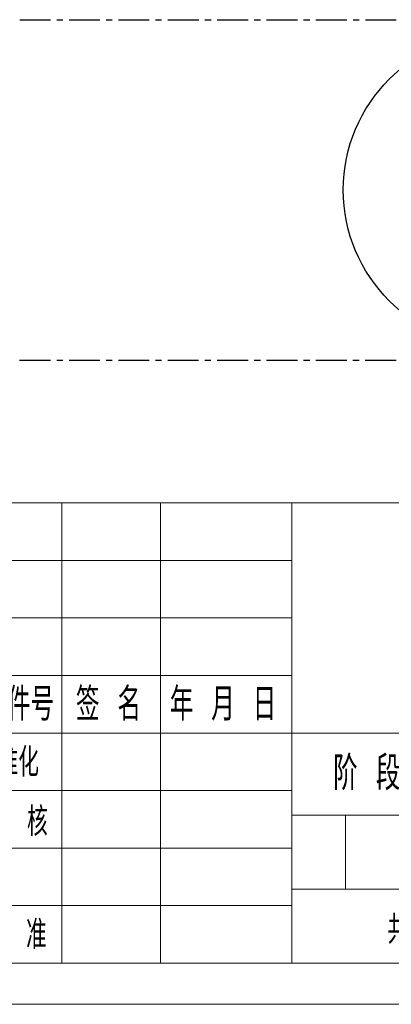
# Model space of a CAD drawing. Header units: millimetres. Extents: x -8713 to 3261, y -18743 to -8704.
# Tile 2 of 154: x -6248 to -4719, y -18743 to -14694. Entities that reach past the tile are written whole.
import ezdxf
from ezdxf.enums import TextEntityAlignment as Align

# ---------------------------------------------------------------- set-up
doc = ezdxf.new("R2010")
doc.units = ezdxf.units.MM
doc.header["$LTSCALE"] = 10
doc.linetypes.add('CENTER', pattern=[50.8, 31.75, -6.35, 6.35, -6.35])
doc.linetypes.add('CENTERX2', pattern=[20.32, 12.7, -2.54, 2.54, -2.54])
for name, color, linetype, lineweight in [('1轮廓实线层', 7, 'Continuous', 18), ('2细线层', 4, 'Continuous', 13), ('6文字层', 3, 'Continuous', 13), ('图框层', 7, 'Continuous', 18)]:
    doc.layers.add(name, color=color, linetype=linetype, lineweight=lineweight)
doc.layers.add('中心线层', color=1, linetype='CENTER')
doc.styles.add('PC_TEXTSTYLE', font='ISOCP.SHX', dxfattribs={"width": 0.707, "bigfont": 'GBCBIG.SHX'})
doc.styles.add('标准汉字', font='gbenor.shx', dxfattribs={"bigfont": 'gbcbig.shx'})

# ---------------------------------------------------------------- blocks, each defined once
blk = doc.blocks.new('ZwmFrameMain_A4^_^无分区图框^_^portrait')
at = {"layer": '1轮廓实线层'}
blk.add_line((0, 0), (180, 0), dxfattribs=at)
at = {"layer": '2细线层'}
blk.add_line((-25, -5), (185, -5), dxfattribs=at)
blk = doc.blocks.new('ZwmFrameMain_纵向标题栏')
at = {"layer": '1轮廓实线层'}
blk.add_line((-180, 56), (0, 56), dxfattribs=at)
at = {"layer": '2细线层', "color": 6, "linetype": 'Continuous'}
for p, q in [((-128, 0), (-128, 56)), ((-128, 28), (-128, 56)), ((-116, 0), (-116, 56)), ((-100, 0), (-100, 56)), ((-180, 49), (-100, 49)), ((-180, 42), (-100, 42)), ((-180, 35), (-100, 35)), ((-180, 28), (-50, 28)), ((-180, 21), (-100, 21)), ((-100, 18), (0, 18)), ((-93.5, 9), (-93.5, 18)), ((-180, 14), (-100, 14)), ((-100, 9), (-50, 9)), ((-180, 7), (-100, 7))]:
    blk.add_line(p, q, dxfattribs=at)
at = {"layer": '6文字层', "color": 6, "style": '标准汉字'}
for s, insert, char_height, width, attachment_point in [('更改文件号', (-136.14, 31.5), 4, 29.3, 5), ('签 名', (-122.34, 31.5), 4, 14.8571, 5), ('年 月 日', (-108.39, 31.5), 4, 23.9643, 5), ('标准化', (-134.58, 24.45), 3.5, 15.4875, 5), ('阶 段 标 记', (-94.98, 21.04), 4.118, 30.425, 7), ('审  核', (-134.15, 17.23), 3.5, 16.4625, 5), ('共  张        第  张', (-88.37, 2.32), 3.5, 60.8437, 7), ('批  准', (-134.27, 3.47), 3.5, 16.5937, 5)]:
    blk.add_mtext(s, dxfattribs=dict(at, insert=insert, char_height=char_height, width=width, attachment_point=attachment_point))
at = {"layer": '6文字层', "color": 4, "style": 'PC_TEXTSTYLE', "flags": 8}
for tag, height, width, p, p2 in [('产品名称或材料标记', 5.29, 0.911854, (-90.89, 39.38), (-59.53, 39.38)), ('图样名称', 5.88, 2.846512, (-48.82, 25.54), (-1.18, 25.54)), ('图样代号', 5.88, 2.86875, (-48.82, 6.64), (-1.18, 6.64))]:
    blk.add_attdef(tag, text='', height=height, dxfattribs=dict(at, width=width)).set_placement(p, p2, align=Align.FIT)
at = {"layer": '6文字层', "color": 6, "style": 'PC_TEXTSTYLE', "width": 9.241641, "flags": 8}
blk.add_attdef('设计', text='', height=2.5, rotation=359.5768, dxfattribs=at).set_placement((-166.76, 23.52), (-157.52, 23.45), align=Align.FIT)
at = {"layer": '6文字层', "color": 6, "style": 'PC_TEXTSTYLE', "flags": 8}
for tag, height, width, p, p2 in [('审核', 2.5, 2.542374, (-166.6, 16.66), (-157.7, 16.66)), ('重量', 4.12, 1.685865, (-72.82, 11.88), (-63.18, 11.88)), ('比例', 4.12, 1.699352, (-60.82, 11.71), (-51.18, 11.71))]:
    blk.add_attdef(tag, text='', height=height, dxfattribs=dict(at, width=width)).set_placement(p, p2, align=Align.FIT)

msp = doc.modelspace()

# ---------------------------------------------------------------- linework, layer by layer
at = {"color": 4}
msp.add_circle((-4272.6, -15394.5), 643.7, dxfattribs=at)
at = {"layer": '中心线层', "color": 2, "linetype": 'CENTERX2'}
for p, q in [((-6247.9, -14694.2), (-2297.3, -14694.2)), ((-6248.1, -16094.2), (-2297.1, -16094.2))]:
    msp.add_line(p, q, dxfattribs=at)

# ---------------------------------------------------------------- block references
at = {"layer": '图框层', "xscale": 33.8, "yscale": 33.8, "zscale": 33.8}
for name, p in [('ZwmFrameMain_A4^_^无分区图框^_^portrait', (-7831.5, -18574)), ('ZwmFrameMain_纵向标题栏', (-1747.5, -18574))]:
    msp.add_blockref(name, p, dxfattribs=at)

doc.saveas('drawing.dxf')
